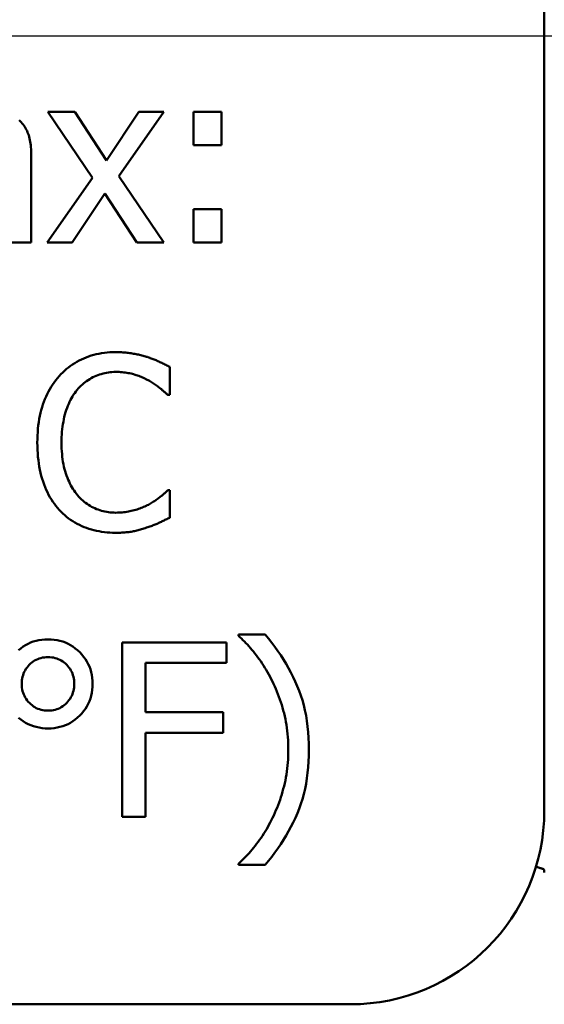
# Model space of a CAD drawing. Header units: millimetres. Extents: x 7 to 291, y 22 to 191.
# Tile 6 of 14: x 166.59 to 172, y 83.88 to 94.04. Entities that reach past the tile are written whole.
import ezdxf

# ---------------------------------------------------------------- set-up
doc = ezdxf.new("R2010")
doc.units = ezdxf.units.MM
doc.layers.add('Mittellinie (ISO)', color=7, linetype='Continuous', lineweight=25)
doc.layers.add('Sichtbar (ISO)', color=7, linetype='Continuous', lineweight=50)

msp = doc.modelspace()

# ---------------------------------------------------------------- linework, layer by layer
at = {"layer": 'Mittellinie (ISO)', "linetype": 'Continuous'}
msp.add_line((139.915, 93.876), (218.215, 93.876), dxfattribs=at)
at = {"layer": 'Sichtbar (ISO)'}
for p, q in [((171.997, 85.876), (171.997, 101.876)), ((167.338, 92.409), (166.875, 93.091)), ((166.875, 93.091), (167.153, 93.091)), ((167.153, 93.091), (167.48, 92.587)), ((167.48, 92.587), (167.814, 93.091)), ((168.072, 93.091), (167.607, 92.424)), ((167.814, 93.091), (168.072, 93.091)), ((168.377, 92.746), (168.377, 93.091)), ((168.377, 93.091), (168.666, 93.091)), ((168.666, 93.091), (168.666, 92.746)), ((168.666, 92.746), (168.377, 92.746)), ((166.704, 92.663), (166.704, 91.74)), ((166.87, 91.74), (167.338, 92.409)), ((167.607, 92.424), (168.072, 91.74)), ((167.465, 92.248), (167.128, 91.74)), ((167.794, 91.74), (167.465, 92.248)), ((168.377, 91.74), (168.377, 92.084)), ((168.377, 92.084), (168.666, 92.084)), ((168.666, 92.084), (168.666, 91.74)), ((166.704, 91.74), (166.476, 91.74)), ((167.128, 91.74), (166.87, 91.74)), ((168.072, 91.74), (167.794, 91.74)), ((168.666, 91.74), (168.377, 91.74)), ((168.133, 90.457), (168.133, 90.168)), ((168.133, 90.168), (168.114, 90.168)), ((168.115, 89.185), (168.133, 89.185)), ((168.133, 89.185), (168.133, 88.899)), ((168.842, 87.681), (168.842, 87.693)), ((168.842, 87.693), (169.119, 87.693)), ((167.643, 85.813), (167.643, 87.613)), ((167.643, 87.613), (168.719, 87.613)), ((168.719, 87.613), (168.719, 87.4)), ((167.882, 87.4), (167.882, 86.892)), ((168.719, 87.4), (167.882, 87.4)), ((167.882, 86.892), (168.684, 86.892)), ((168.684, 86.892), (168.684, 86.679)), ((168.684, 86.679), (167.882, 86.679)), ((167.882, 86.679), (167.882, 85.813)), ((167.882, 85.813), (167.643, 85.813)), ((168.842, 85.315), (168.842, 85.327)), ((169.119, 85.315), (168.842, 85.315)), ((160.997, 83.876), (169.997, 83.876))]:
    msp.add_line(p, q, dxfattribs=at)
at = {"layer": 'Sichtbar (ISO)', "flags": 128}
for points in [[(166.58, 93.003), (166.591, 92.992), (166.602, 92.982), (166.612, 92.97), (166.621, 92.959), (166.63, 92.946), (166.639, 92.934), (166.647, 92.921), (166.654, 92.907), (166.661, 92.893), (166.667, 92.878), (166.673, 92.863), (166.679, 92.848), (166.683, 92.832), (166.688, 92.815), (166.691, 92.798), (166.695, 92.781), (166.698, 92.762), (166.7, 92.744), (166.702, 92.724), (166.703, 92.705), (166.704, 92.684), (166.704, 92.663)], [(166.992, 90.36), (167.01, 90.38), (167.029, 90.399), (167.048, 90.417), (167.068, 90.435), (167.089, 90.451), (167.11, 90.467), (167.131, 90.482), (167.153, 90.496), (167.176, 90.51), (167.199, 90.522), (167.223, 90.534), (167.247, 90.545), (167.272, 90.555), (167.297, 90.564), (167.323, 90.573), (167.349, 90.58), (167.376, 90.587), (167.403, 90.593), (167.431, 90.597), (167.459, 90.601), (167.488, 90.604), (167.517, 90.607), (167.547, 90.608), (167.577, 90.608)], [(167.577, 90.608), (167.592, 90.608), (167.607, 90.608), (167.621, 90.608), (167.636, 90.607), (167.65, 90.606), (167.665, 90.605), (167.679, 90.604), (167.693, 90.603), (167.706, 90.601), (167.72, 90.599), (167.734, 90.597), (167.747, 90.595), (167.76, 90.593), (167.773, 90.591), (167.786, 90.588), (167.798, 90.586), (167.811, 90.583), (167.823, 90.58), (167.835, 90.577), (167.847, 90.575), (167.859, 90.571), (167.871, 90.568), (167.882, 90.565), (167.893, 90.562)], [(167.893, 90.562), (167.903, 90.559), (167.913, 90.555), (167.923, 90.552), (167.933, 90.548), (167.942, 90.545), (167.952, 90.541), (167.962, 90.537), (167.972, 90.533), (167.982, 90.529), (167.992, 90.525), (168.002, 90.52), (168.012, 90.516), (168.022, 90.511), (168.032, 90.507), (168.043, 90.502), (168.053, 90.497), (168.063, 90.492), (168.073, 90.488), (168.083, 90.483), (168.093, 90.478), (168.103, 90.472), (168.113, 90.467), (168.123, 90.462), (168.133, 90.457)], [(167.575, 90.404), (167.556, 90.404), (167.537, 90.403), (167.519, 90.401), (167.5, 90.399), (167.482, 90.396), (167.463, 90.392), (167.445, 90.388), (167.427, 90.383), (167.41, 90.378), (167.392, 90.371), (167.375, 90.364), (167.357, 90.357), (167.34, 90.349), (167.324, 90.34), (167.308, 90.33), (167.292, 90.32), (167.276, 90.31), (167.261, 90.299), (167.246, 90.287), (167.232, 90.274), (167.217, 90.261), (167.204, 90.248), (167.19, 90.234), (167.177, 90.219)], [(167.911, 90.318), (167.899, 90.324), (167.888, 90.33), (167.876, 90.336), (167.864, 90.342), (167.852, 90.347), (167.839, 90.353), (167.827, 90.358), (167.814, 90.363), (167.801, 90.367), (167.788, 90.372), (167.775, 90.376), (167.761, 90.38), (167.748, 90.384), (167.734, 90.387), (167.719, 90.391), (167.705, 90.393), (167.69, 90.396), (167.674, 90.398), (167.659, 90.4), (167.643, 90.402), (167.626, 90.403), (167.61, 90.404), (167.593, 90.404), (167.575, 90.404)], [(166.767, 89.675), (166.768, 89.712), (166.769, 89.749), (166.771, 89.784), (166.774, 89.819), (166.777, 89.853), (166.782, 89.886), (166.787, 89.919), (166.793, 89.95), (166.8, 89.981), (166.807, 90.011), (166.816, 90.04), (166.825, 90.069), (166.835, 90.096), (166.846, 90.123), (166.857, 90.15), (166.869, 90.176), (166.882, 90.201), (166.896, 90.226), (166.91, 90.25), (166.925, 90.273), (166.941, 90.296), (166.957, 90.318), (166.974, 90.339), (166.992, 90.36)], [(168.114, 90.168), (168.108, 90.173), (168.103, 90.178), (168.097, 90.183), (168.09, 90.189), (168.084, 90.194), (168.077, 90.2), (168.07, 90.206), (168.063, 90.212), (168.056, 90.218), (168.048, 90.225), (168.04, 90.231), (168.032, 90.238), (168.024, 90.245), (168.015, 90.251), (168.006, 90.258), (167.997, 90.265), (167.987, 90.272), (167.977, 90.278), (167.967, 90.285), (167.956, 90.292), (167.945, 90.298), (167.934, 90.305), (167.923, 90.312), (167.911, 90.318)], [(167.177, 90.219), (167.165, 90.203), (167.153, 90.187), (167.141, 90.17), (167.13, 90.152), (167.12, 90.134), (167.11, 90.115), (167.1, 90.096), (167.091, 90.075), (167.082, 90.054), (167.074, 90.033), (167.066, 90.011), (167.059, 89.988), (167.052, 89.964), (167.046, 89.94), (167.041, 89.916), (167.036, 89.891), (167.031, 89.866), (167.027, 89.84), (167.024, 89.814), (167.021, 89.787), (167.019, 89.76), (167.018, 89.732), (167.017, 89.704), (167.017, 89.675)], [(166.993, 88.981), (166.976, 89), (166.959, 89.021), (166.943, 89.043), (166.927, 89.065), (166.912, 89.088), (166.898, 89.112), (166.884, 89.137), (166.871, 89.162), (166.859, 89.188), (166.847, 89.216), (166.837, 89.243), (166.826, 89.272), (166.817, 89.302), (166.808, 89.332), (166.801, 89.363), (166.794, 89.395), (166.787, 89.427), (166.782, 89.46), (166.778, 89.494), (166.774, 89.529), (166.771, 89.564), (166.769, 89.6), (166.768, 89.637), (166.767, 89.675)], [(167.017, 89.675), (167.017, 89.644), (167.018, 89.615), (167.02, 89.585), (167.022, 89.557), (167.024, 89.529), (167.028, 89.503), (167.032, 89.476), (167.037, 89.451), (167.042, 89.426), (167.048, 89.402), (167.054, 89.379), (167.061, 89.356), (167.069, 89.334), (167.077, 89.313), (167.086, 89.292), (167.095, 89.272), (167.104, 89.252), (167.114, 89.233), (167.124, 89.215), (167.135, 89.197), (167.146, 89.179), (167.158, 89.163), (167.17, 89.146), (167.183, 89.131)], [(167.924, 89.04), (167.935, 89.047), (167.945, 89.053), (167.956, 89.059), (167.966, 89.066), (167.976, 89.072), (167.986, 89.079), (167.995, 89.085), (168.004, 89.092), (168.013, 89.098), (168.022, 89.105), (168.03, 89.111), (168.039, 89.118), (168.047, 89.124), (168.054, 89.13), (168.062, 89.137), (168.069, 89.143), (168.076, 89.148), (168.082, 89.154), (168.088, 89.16), (168.094, 89.165), (168.1, 89.17), (168.105, 89.175), (168.11, 89.18), (168.115, 89.185)], [(167.183, 89.131), (167.196, 89.116), (167.209, 89.102), (167.223, 89.089), (167.236, 89.076), (167.251, 89.064), (167.265, 89.053), (167.28, 89.042), (167.296, 89.032), (167.311, 89.022), (167.327, 89.013), (167.344, 89.004), (167.36, 88.997), (167.377, 88.989), (167.394, 88.983), (167.412, 88.977), (167.429, 88.971), (167.447, 88.967), (167.465, 88.963), (167.483, 88.959), (167.501, 88.956), (167.519, 88.954), (167.538, 88.953), (167.557, 88.952), (167.575, 88.951)], [(167.573, 88.744), (167.544, 88.745), (167.515, 88.746), (167.487, 88.748), (167.459, 88.751), (167.431, 88.754), (167.404, 88.759), (167.377, 88.764), (167.351, 88.77), (167.325, 88.777), (167.3, 88.785), (167.274, 88.794), (167.249, 88.803), (167.225, 88.814), (167.201, 88.825), (167.178, 88.837), (167.155, 88.849), (167.133, 88.863), (167.111, 88.877), (167.09, 88.892), (167.07, 88.908), (167.05, 88.925), (167.031, 88.943), (167.012, 88.961), (166.993, 88.981)], [(167.575, 88.951), (167.593, 88.952), (167.61, 88.952), (167.626, 88.953), (167.643, 88.954), (167.659, 88.956), (167.675, 88.958), (167.691, 88.96), (167.707, 88.963), (167.722, 88.966), (167.737, 88.969), (167.752, 88.973), (167.767, 88.977), (167.782, 88.981), (167.796, 88.986), (167.81, 88.99), (167.824, 88.995), (167.837, 89), (167.851, 89.006), (167.864, 89.011), (167.876, 89.016), (167.889, 89.022), (167.901, 89.028), (167.913, 89.034), (167.924, 89.04)], [(168.133, 88.899), (168.123, 88.894), (168.113, 88.89), (168.103, 88.885), (168.094, 88.881), (168.084, 88.876), (168.075, 88.872), (168.065, 88.867), (168.056, 88.863), (168.047, 88.858), (168.038, 88.854), (168.029, 88.85), (168.02, 88.846), (168.011, 88.841), (168.002, 88.837), (167.993, 88.833), (167.983, 88.829), (167.973, 88.825), (167.962, 88.821), (167.952, 88.817), (167.941, 88.813), (167.929, 88.809), (167.918, 88.805), (167.906, 88.801), (167.893, 88.797)], [(167.893, 88.797), (167.88, 88.792), (167.867, 88.788), (167.855, 88.784), (167.842, 88.781), (167.83, 88.777), (167.818, 88.774), (167.806, 88.771), (167.794, 88.768), (167.782, 88.765), (167.77, 88.762), (167.759, 88.76), (167.748, 88.757), (167.736, 88.755), (167.724, 88.753), (167.711, 88.752), (167.698, 88.75), (167.685, 88.749), (167.67, 88.748), (167.655, 88.747), (167.64, 88.746), (167.624, 88.745), (167.607, 88.745), (167.59, 88.744), (167.573, 88.744)], [(166.573, 87.532), (166.596, 87.551), (166.62, 87.569), (166.645, 87.584), (166.672, 87.598), (166.698, 87.61), (166.726, 87.62), (166.755, 87.629), (166.784, 87.635), (166.815, 87.64), (166.846, 87.642), (166.878, 87.643)], [(166.878, 87.643), (166.91, 87.642), (166.941, 87.64), (166.971, 87.635), (167.001, 87.629), (167.029, 87.62), (167.057, 87.61), (167.084, 87.598), (167.11, 87.584), (167.135, 87.569), (167.159, 87.551), (167.182, 87.532), (167.205, 87.511), (167.226, 87.488), (167.245, 87.465), (167.263, 87.44), (167.279, 87.415), (167.293, 87.389), (167.304, 87.362), (167.315, 87.335), (167.323, 87.306), (167.329, 87.277), (167.334, 87.247), (167.337, 87.216), (167.338, 87.184)], [(169.193, 87.209), (169.181, 87.233), (169.168, 87.258), (169.155, 87.282), (169.142, 87.305), (169.129, 87.328), (169.115, 87.351), (169.101, 87.373), (169.087, 87.395), (169.072, 87.417), (169.057, 87.438), (169.042, 87.458), (169.027, 87.478), (169.011, 87.498), (168.996, 87.517), (168.98, 87.536), (168.965, 87.554), (168.949, 87.572), (168.934, 87.589), (168.918, 87.606), (168.903, 87.622), (168.888, 87.637), (168.872, 87.652), (168.857, 87.667), (168.842, 87.681)], [(169.119, 87.693), (169.153, 87.651), (169.186, 87.609), (169.218, 87.566), (169.249, 87.523), (169.278, 87.479), (169.306, 87.435), (169.333, 87.391), (169.359, 87.346), (169.383, 87.301), (169.407, 87.255), (169.428, 87.209), (169.449, 87.162), (169.468, 87.114), (169.486, 87.065), (169.502, 87.015), (169.516, 86.964), (169.528, 86.911), (169.539, 86.857), (169.549, 86.801), (169.556, 86.744), (169.562, 86.686), (169.566, 86.627), (169.569, 86.566), (169.569, 86.504)], [(166.607, 87.184), (166.607, 87.203), (166.609, 87.222), (166.612, 87.24), (166.615, 87.257), (166.62, 87.275), (166.626, 87.291), (166.633, 87.307), (166.641, 87.323), (166.65, 87.338), (166.661, 87.352), (166.672, 87.366), (166.684, 87.38), (166.697, 87.393), (166.711, 87.404), (166.725, 87.415), (166.74, 87.424), (166.755, 87.432), (166.771, 87.44), (166.788, 87.446), (166.805, 87.451), (166.822, 87.455), (166.84, 87.457), (166.859, 87.459), (166.878, 87.459)], [(166.878, 87.459), (166.897, 87.459), (166.916, 87.457), (166.933, 87.455), (166.951, 87.451), (166.968, 87.446), (166.984, 87.44), (167, 87.432), (167.015, 87.424), (167.03, 87.415), (167.044, 87.404), (167.058, 87.393), (167.071, 87.38), (167.083, 87.366), (167.094, 87.352), (167.105, 87.338), (167.114, 87.323), (167.122, 87.307), (167.129, 87.291), (167.135, 87.275), (167.139, 87.257), (167.143, 87.24), (167.146, 87.222), (167.148, 87.203), (167.148, 87.184)], [(166.878, 86.908), (166.859, 86.909), (166.841, 86.91), (166.823, 86.913), (166.806, 86.917), (166.789, 86.922), (166.773, 86.928), (166.757, 86.935), (166.742, 86.943), (166.727, 86.952), (166.713, 86.963), (166.699, 86.974), (166.686, 86.987), (166.673, 87), (166.662, 87.014), (166.651, 87.029), (166.642, 87.044), (166.634, 87.059), (166.627, 87.076), (166.621, 87.092), (166.616, 87.109), (166.612, 87.127), (166.609, 87.146), (166.607, 87.164), (166.607, 87.184)], [(167.148, 87.184), (167.148, 87.165), (167.146, 87.146), (167.143, 87.128), (167.139, 87.111), (167.135, 87.094), (167.129, 87.077), (167.122, 87.061), (167.114, 87.046), (167.105, 87.031), (167.094, 87.016), (167.083, 87.002), (167.071, 86.988), (167.058, 86.976), (167.044, 86.964), (167.03, 86.953), (167.015, 86.944), (167, 86.935), (166.984, 86.928), (166.968, 86.922), (166.951, 86.917), (166.933, 86.913), (166.916, 86.91), (166.897, 86.909), (166.878, 86.908)], [(167.338, 87.184), (167.337, 87.152), (167.334, 87.121), (167.329, 87.091), (167.323, 87.061), (167.315, 87.033), (167.304, 87.005), (167.293, 86.978), (167.279, 86.952), (167.263, 86.927), (167.245, 86.903), (167.226, 86.88), (167.205, 86.857), (167.182, 86.836), (167.159, 86.817), (167.135, 86.799), (167.11, 86.783), (167.084, 86.769), (167.057, 86.758), (167.029, 86.747), (167.001, 86.739), (166.971, 86.733), (166.941, 86.728), (166.91, 86.725), (166.878, 86.724)], [(169.356, 86.504), (169.356, 86.537), (169.355, 86.57), (169.354, 86.603), (169.352, 86.635), (169.349, 86.667), (169.345, 86.698), (169.341, 86.73), (169.337, 86.76), (169.331, 86.791), (169.326, 86.821), (169.319, 86.851), (169.312, 86.881), (169.304, 86.91), (169.296, 86.939), (169.288, 86.968), (169.279, 86.996), (169.27, 87.024), (169.26, 87.052), (169.25, 87.079), (169.239, 87.105), (169.228, 87.132), (169.217, 87.158), (169.205, 87.183), (169.193, 87.209)], [(166.878, 86.724), (166.847, 86.725), (166.816, 86.728), (166.786, 86.733), (166.756, 86.739), (166.728, 86.747), (166.7, 86.757), (166.673, 86.769), (166.647, 86.783), (166.622, 86.799), (166.598, 86.816), (166.574, 86.835)], [(169.569, 86.504), (169.569, 86.442), (169.566, 86.382), (169.562, 86.323), (169.556, 86.265), (169.549, 86.209), (169.54, 86.153), (169.529, 86.099), (169.516, 86.046), (169.502, 85.995), (169.486, 85.945), (169.469, 85.895), (169.45, 85.848), (169.429, 85.801), (169.407, 85.754), (169.384, 85.708), (169.36, 85.663), (169.334, 85.618), (169.307, 85.573), (169.279, 85.529), (169.25, 85.485), (169.219, 85.442), (169.187, 85.399), (169.153, 85.357), (169.119, 85.315)], [(169.193, 85.8), (169.206, 85.826), (169.218, 85.852), (169.229, 85.879), (169.24, 85.906), (169.251, 85.933), (169.261, 85.96), (169.271, 85.988), (169.28, 86.015), (169.289, 86.043), (169.297, 86.072), (169.305, 86.1), (169.313, 86.129), (169.32, 86.158), (169.326, 86.188), (169.332, 86.218), (169.337, 86.248), (169.342, 86.279), (169.346, 86.31), (169.349, 86.341), (169.352, 86.373), (169.354, 86.405), (169.355, 86.438), (169.356, 86.471), (169.356, 86.504)], [(168.842, 85.327), (168.857, 85.341), (168.873, 85.356), (168.888, 85.371), (168.904, 85.387), (168.919, 85.403), (168.935, 85.42), (168.951, 85.437), (168.966, 85.455), (168.982, 85.473), (168.998, 85.492), (169.013, 85.512), (169.029, 85.532), (169.045, 85.552), (169.06, 85.573), (169.075, 85.594), (169.089, 85.616), (169.103, 85.638), (169.117, 85.66), (169.131, 85.682), (169.144, 85.705), (169.157, 85.728), (169.169, 85.752), (169.181, 85.775), (169.193, 85.8)], [(171.912, 85.298), (171.912, 85.298), (171.912, 85.298), (171.913, 85.297), (171.914, 85.297), (171.915, 85.296), (171.917, 85.296), (171.919, 85.295), (171.921, 85.294), (171.924, 85.293), (171.926, 85.292), (171.929, 85.291), (171.933, 85.29), (171.936, 85.289), (171.94, 85.288), (171.944, 85.286), (171.948, 85.285), (171.953, 85.283), (171.957, 85.282), (171.962, 85.28), (171.967, 85.279), (171.972, 85.277), (171.977, 85.276), (171.982, 85.274), (171.987, 85.272)], [(171.997, 85.236), (171.997, 85.237), (171.997, 85.239), (171.997, 85.241), (171.997, 85.242), (171.997, 85.244), (171.997, 85.246), (171.997, 85.247), (171.996, 85.249), (171.996, 85.251), (171.996, 85.252), (171.996, 85.254), (171.996, 85.256), (171.995, 85.257), (171.995, 85.259), (171.995, 85.26), (171.994, 85.262), (171.994, 85.264), (171.993, 85.265), (171.993, 85.267), (171.992, 85.268), (171.991, 85.269), (171.99, 85.271), (171.989, 85.272), (171.987, 85.272)]]:
    msp.add_lwpolyline(points, dxfattribs=at)
at = {"layer": 'Sichtbar (ISO)'}
msp.add_arc((169.997, 85.876), 2, 270, 0, dxfattribs=at)

doc.saveas('drawing.dxf')
